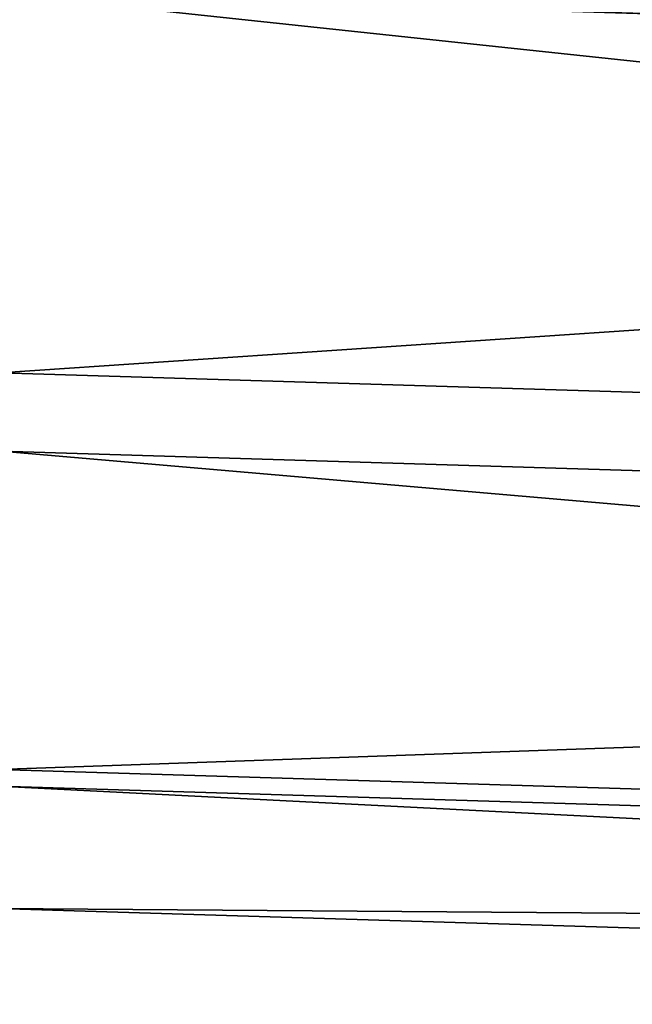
# Model space of a CAD drawing. Header units: inches. Extents: x 0 to 54.6, y -45.5 to 0.
# Tile 27 of 256: x 0.254 to 0.422, y -28.027 to -27.758. Entities that reach past the tile are written whole.
import ezdxf

# ---------------------------------------------------------------- set-up
doc = ezdxf.new("R2010")
doc.units = ezdxf.units.IN
doc.header["$LTSCALE"] = 0.03937
doc.header["$MEASUREMENT"] = 0
doc.layers.add('A-FURN-3-ST-BK', color=151, linetype='Continuous')

msp = doc.modelspace()

# ---------------------------------------------------------------- meshes
at = {"layer": 'A-FURN-3-ST-BK'}
mesh = msp.add_polyface(dxfattribs=at)
corners = [(5.50712, -24.28977, 5), (3.55429, -27.92965, 5), (3.76117, -24.08132, 5), (1.90424, -27.80147, 5), (2.00762, -23.95158, 5), (0.25, -27.75089, 5), (0.25, -23.9008, 5), (0.24932, -27.69218, 32.96185), (0.25, -27.50088, 33), (0.19426, -27.68976, 32.95602), (0.19345, -27.95681, 32.68886), (0.24823, -28.00088, 32.5), (0.24836, -27.96281, 32.69134), (0.19377, -27.84987, 32.849), (0.24875, -27.85441, 32.85354), (0.125, -23.9008, 5.03349), (0.24846, -27.96739, 5.125), (0.24823, -28.00088, 5.25), (0.1866, -27.96381, 5.13535), (0.16251, -27.83776, 5.03252), (0.24911, -27.87588, 5.03349), (0.24304, -27.89377, 5.04498), (3.57805, -27.68078, 33), (5.42378, -24.89614, 33), (3.70551, -24.69086, 33), (1.91614, -27.55175, 33), (1.97976, -24.56301, 33), (0.25, -24.51287, 33), (3.52908, -28.17837, 32.5), (5.16494, -28.34471, 32.69134), (3.53256, -28.14047, 32.69134), (1.89074, -28.05111, 32.5), (1.8924, -28.01308, 32.69134), (1.89785, -27.90483, 32.85355), (1.90621, -27.74283, 32.96194), (3.55913, -27.87118, 32.96194), (5.23208, -27.88768, 33), (5.1806, -28.23746, 32.85355), (5.2042, -28.07697, 32.96194), (3.54313, -28.0326, 32.85355), (5.15964, -28.3824, 5.25), (5.15964, -28.3824, 32.5), (3.52908, -28.17837, 5.25), (1.89074, -28.05111, 5.25), (5.17807, -28.25877, 5.03349), (3.54169, -28.05401, 5.03349), (1.89749, -27.92629, 5.03349), (1.89255, -28.01766, 5.125), (5.16458, -28.34927, 5.125), (3.53246, -28.14505, 5.125)]
mesh.append_faces([[corners[k] for k in face] for face in [(0, 1, 2), (2, 1, 3), (2, 3, 4), (4, 3, 5), (4, 5, 6), (7, 8, 9), (10, 11, 12), (10, 12, 13), (13, 12, 14), (13, 14, 9), (9, 14, 7), (5, 15, 6), (16, 17, 18), (19, 5, 20), (19, 20, 21), (21, 20, 16), (21, 16, 18), (22, 23, 24), (22, 24, 25), (25, 24, 26), (25, 26, 8), (8, 26, 27), (28, 29, 30), (28, 30, 31), (31, 30, 32), (31, 32, 11), (11, 32, 12), (12, 32, 33), (12, 33, 14), (14, 33, 34), (14, 34, 7), (7, 34, 25), (7, 25, 8), (35, 36, 22), (35, 22, 34), (34, 22, 25), (37, 38, 35, 39), (39, 35, 34, 33), (29, 37, 39, 30), (30, 39, 33, 32), (40, 41, 42), (42, 41, 28), (42, 28, 43), (43, 28, 31), (43, 31, 17), (17, 31, 11), (1, 44, 45), (1, 45, 3), (3, 45, 46), (3, 46, 5), (5, 46, 20), (20, 46, 47), (20, 47, 16), (16, 47, 43), (16, 43, 17), (44, 48, 49, 45), (45, 49, 47, 46), (49, 40, 42), (49, 42, 47), (47, 42, 43)]])

doc.saveas('drawing.dxf')
